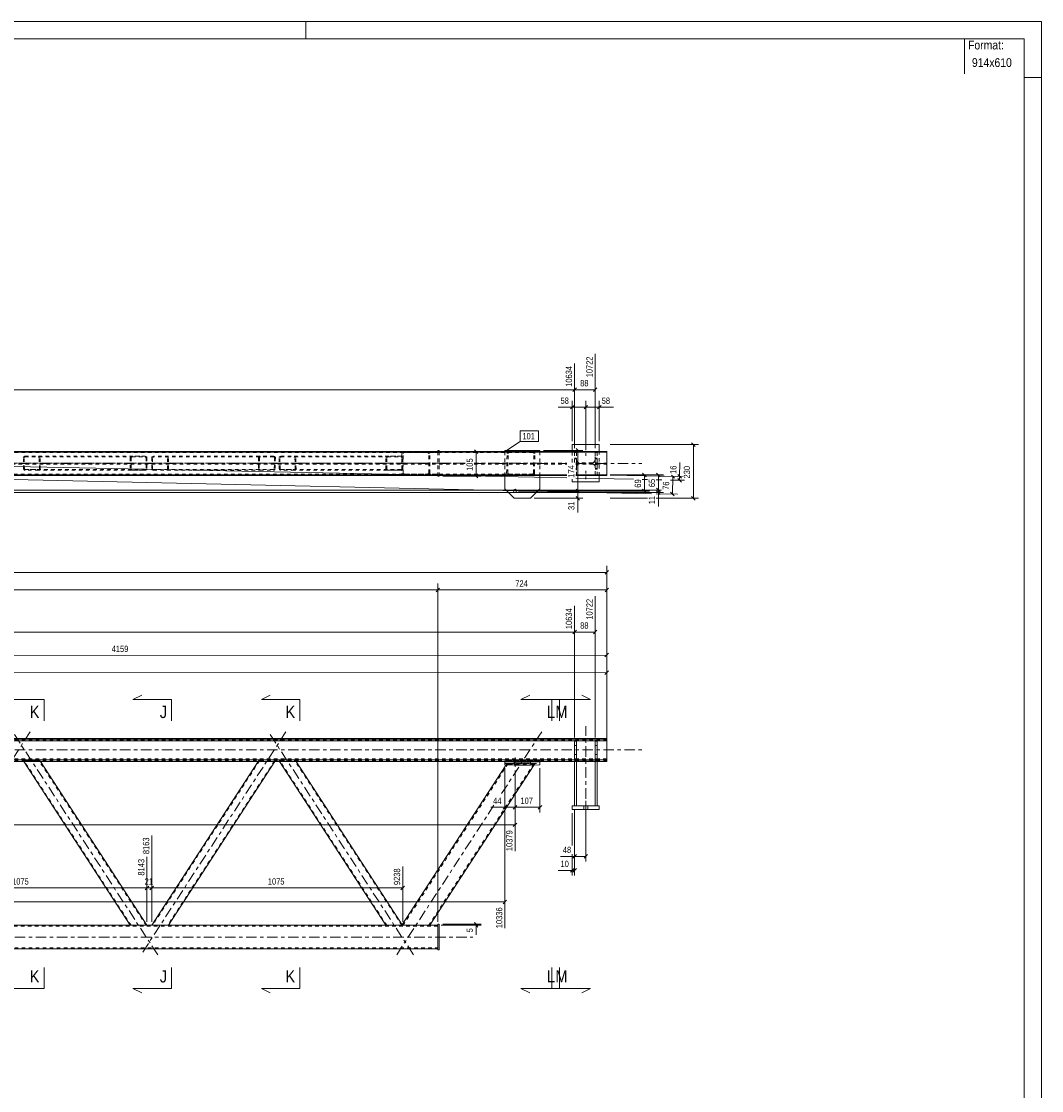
# Model space of a CAD drawing. Header units: millimetres. Extents: x 0 to 914, y 0 to 610.
# Tile 12 of 12: x 623 to 914, y 305 to 610. Entities that reach past the tile are written whole.
import ezdxf

# ---------------------------------------------------------------- set-up
doc = ezdxf.new("R2010")
doc.units = ezdxf.units.MM
for name, pattern in [('XKITLINE00', [0]), ('XKITLINE01', [4, 1, -1, 1, -1]), ('XKITLINE03', [6, 3, -1, 1, -1])]:
    doc.linetypes.add(name, pattern=pattern)
for name, color, linetype, lineweight in [('Arkusz rysunku', 3, 'Continuous', 0), ('Element', 2, 'Continuous', 0), ('Inny typ obiektu', 7, 'Continuous', 0), ('Przekrój', 7, 'Continuous', 0), ('Wymiar', 4, 'Continuous', 0), ('Znak elementu', 2, 'Continuous', 0), ('Śruba', 3, 'Continuous', 0)]:
    doc.layers.add(name, color=color, linetype=linetype, lineweight=lineweight)
doc.styles.add('ARIAL', font='ARIAL.TTF')

msp = doc.modelspace()

# ---------------------------------------------------------------- linework, layer by layer
at = {"layer": 'Arkusz rysunku', "linetype": 'XKITLINE00', "lineweight": 0}
for p, q in [((914, 610), (0, 610)), ((704, 605), (704, 610)), ((914, 0), (914, 610)), ((909, 605), (5, 605)), ((909, 5), (909, 605)), ((914, 594), (909, 594))]:
    msp.add_line(p, q, dxfattribs=at)
at = {"layer": 'Element', "linetype": 'XKITLINE00', "lineweight": 0}
for p, q in [((780.04, 489.28), (780.04, 487.28)), ((780.04, 489.28), (787.77, 489.28)), ((787.77, 489.28), (787.77, 487.28)), ((344.95, 487.28), (789.91, 487.28)), ((344.95, 487.26), (789.91, 487.26)), ((344.95, 487.1), (789.91, 487.1)), ((344.95, 487.08), (789.91, 487.08)), ((732.06, 487.28), (732.07, 487.28)), ((760.81, 487.28), (732.07, 487.28)), ((741.68, 487.28), (741.68, 487.61)), ((741.68, 487.61), (742.08, 487.61)), ((742.08, 487.61), (742.08, 487.28)), ((760.81, 487.61), (760.81, 487.64)), ((760.81, 487.64), (770.81, 487.64)), ((760.81, 487.61), (770.81, 487.61)), ((760.81, 487.61), (760.81, 487.28)), ((770.81, 487.61), (770.81, 487.64)), ((770.81, 487.61), (770.81, 487.28)), ((780.71, 487.23), (780.71, 487.1)), ((780.71, 487.23), (781.24, 487.23)), ((781.24, 487.23), (781.24, 487.1)), ((786.57, 487.23), (786.57, 487.1)), ((786.57, 487.23), (787.11, 487.23)), ((787.11, 487.23), (787.11, 487.1)), ((789.91, 487.28), (789.91, 480.42)), ((424.03, 480.42), (778.51, 480.42)), ((741.68, 480.28), (741.68, 480.42)), ((741.68, 480.28), (742.08, 480.28)), ((742.08, 480.28), (742.08, 480.42)), ((760.81, 476.62), (760.81, 480.42)), ((770.81, 476.62), (770.81, 480.42)), ((780.04, 478.61), (780.04, 479.46)), ((781.03, 480.42), (789.91, 480.42)), ((787.77, 478.61), (787.77, 480.42)), ((763.48, 473.95), (760.81, 476.62)), ((768.14, 473.95), (770.81, 476.62)), ((787.77, 478.61), (780.04, 478.61)), ((763.48, 473.95), (768.14, 473.95)), ((344.95, 405.48), (789.91, 405.48)), ((344.95, 405.27), (789.91, 405.27)), ((789.91, 404.73), (344.95, 404.73)), ((780.71, 404.73), (780.71, 404.7)), ((780.71, 404.7), (781.24, 404.7)), ((780.71, 404.7), (780.71, 399.44)), ((781.24, 404.73), (781.24, 404.7)), ((781.24, 404.7), (781.24, 399.44)), ((786.57, 404.73), (786.57, 404.7)), ((786.57, 404.7), (787.11, 404.7)), ((786.57, 404.7), (786.57, 399.44)), ((787.11, 404.73), (787.11, 404.7)), ((787.11, 404.7), (787.11, 399.44)), ((789.91, 405.48), (789.91, 398.87)), ((344.95, 399.4), (789.91, 399.4)), ((780.71, 398.87), (344.95, 398.87)), ((653.89, 352.15), (623.49, 398.87)), ((658.67, 352.15), (628.26, 398.87)), ((690.44, 398.87), (660.03, 352.15)), ((695.21, 398.87), (664.81, 352.15)), ((726.88, 352.15), (696.47, 398.87)), ((731.54, 352.32), (701.25, 398.87)), ((761.22, 397.93), (731.43, 352.15)), ((769.15, 397.89), (739.38, 352.15)), ((760.81, 398.87), (760.81, 397.95)), ((760.81, 398.75), (763.48, 398.66)), ((763.48, 397.86), (760.81, 397.95)), ((763.48, 397.86), (763.48, 398.66)), ((763.48, 398.66), (768.14, 398.66)), ((768.14, 397.86), (763.48, 397.86)), ((768.14, 398.66), (770.81, 398.75)), ((768.14, 397.86), (768.14, 398.66)), ((770.81, 397.95), (768.14, 397.86)), ((770.81, 398.87), (770.81, 397.95)), ((780.71, 399.44), (781.24, 399.44)), ((780.71, 398.87), (780.71, 386.24)), ((781.24, 398.87), (780.71, 398.87)), ((786.57, 398.87), (781.24, 398.87)), ((781.24, 386.24), (781.24, 398.87)), ((786.57, 399.44), (787.11, 399.44)), ((787.11, 398.87), (786.57, 398.87)), ((786.57, 398.87), (786.57, 386.24)), ((789.91, 398.87), (787.11, 398.87)), ((787.11, 386.24), (787.11, 398.87)), ((780.04, 386.24), (780.04, 385.18)), ((787.77, 386.24), (780.04, 386.24)), ((780.04, 385.18), (787.77, 385.18)), ((787.77, 385.18), (787.77, 386.24)), ((731.43, 352.15), (344.95, 352.15)), ((739.2, 352.15), (731.43, 352.15)), ((739.34, 352.15), (739.2, 352.15)), ((739.38, 352.15), (739.34, 352.15)), ((741.68, 352.15), (739.38, 352.15)), ((739.38, 352.15), (739.38, 352.15)), ((741.68, 352.48), (742.08, 352.48)), ((741.68, 352.48), (741.68, 345.15)), ((742.08, 345.15), (742.08, 352.48)), ((344.95, 345.48), (741.68, 345.48)), ((741.68, 345.15), (742.08, 345.15))]:
    msp.add_line(p, q, dxfattribs=at)
at = {"layer": 'Element', "linetype": 'XKITLINE01', "lineweight": 0}
for p, q in [((741.68, 487.28), (344.95, 487.28)), ((344.95, 487.01), (741.68, 487.01)), ((623.42, 485.7), (623.39, 485.55)), ((623.45, 482.35), (623.39, 485.55)), ((623.52, 485.83), (623.42, 485.7)), ((623.68, 485.92), (623.52, 485.83)), ((623.63, 485.55), (623.64, 485.62)), ((623.69, 482.35), (623.63, 485.55)), ((623.64, 485.62), (623.7, 485.69)), ((623.86, 485.95), (623.68, 485.92)), ((623.7, 485.69), (623.77, 485.73)), ((623.77, 485.73), (623.86, 485.75)), ((623.86, 485.95), (627.68, 485.95)), ((623.86, 485.75), (654.37, 485.75)), ((623.86, 485.75), (627.68, 485.75)), ((627.68, 485.95), (658.19, 485.95)), ((627.86, 485.92), (627.68, 485.95)), ((627.68, 485.75), (627.77, 485.73)), ((627.77, 485.73), (627.85, 485.69)), ((627.85, 485.69), (627.9, 485.62)), ((628.02, 485.83), (627.86, 485.92)), ((627.9, 485.62), (627.92, 485.55)), ((627.99, 482.35), (627.92, 485.55)), ((628.12, 485.7), (628.02, 485.83)), ((628.16, 485.55), (628.12, 485.7)), ((628.23, 482.35), (628.16, 485.55)), ((653.89, 485.55), (653.93, 485.7)), ((653.89, 485.55), (653.89, 482.35)), ((653.93, 485.7), (654.03, 485.83)), ((654.03, 485.83), (654.19, 485.92)), ((654.15, 485.62), (654.13, 485.55)), ((654.13, 485.55), (654.13, 482.35)), ((654.2, 485.69), (654.15, 485.62)), ((654.19, 485.92), (654.37, 485.95)), ((654.28, 485.73), (654.2, 485.69)), ((654.37, 485.75), (654.28, 485.73)), ((658.19, 485.95), (654.37, 485.95)), ((654.37, 485.75), (658.19, 485.75)), ((658.19, 485.95), (658.37, 485.92)), ((658.28, 485.73), (658.19, 485.75)), ((658.36, 485.69), (658.28, 485.73)), ((658.41, 485.62), (658.36, 485.69)), ((658.37, 485.92), (658.53, 485.83)), ((658.43, 485.55), (658.41, 485.62)), ((658.43, 485.55), (658.43, 482.35)), ((658.53, 485.83), (658.63, 485.7)), ((658.63, 485.7), (658.67, 485.55)), ((658.67, 485.55), (658.67, 482.35)), ((660.03, 485.55), (660.07, 485.7)), ((660.03, 485.55), (660.03, 482.35)), ((660.07, 485.7), (660.17, 485.83)), ((660.17, 485.83), (660.33, 485.92)), ((660.29, 485.62), (660.27, 485.55)), ((660.27, 482.35), (660.27, 485.55)), ((660.34, 485.69), (660.29, 485.62)), ((660.33, 485.92), (660.51, 485.95)), ((660.42, 485.73), (660.34, 485.69)), ((660.51, 485.75), (660.42, 485.73)), ((694.84, 485.95), (660.51, 485.95)), ((694.84, 485.75), (660.51, 485.75)), ((664.33, 485.95), (664.51, 485.92)), ((664.42, 485.73), (664.33, 485.75)), ((664.5, 485.69), (664.42, 485.73)), ((664.55, 485.62), (664.5, 485.69)), ((664.51, 485.92), (664.67, 485.83)), ((664.57, 485.55), (664.55, 485.62)), ((664.57, 482.35), (664.57, 485.55)), ((664.67, 485.83), (664.77, 485.7)), ((664.77, 485.7), (664.81, 485.55)), ((664.81, 482.35), (664.81, 485.55)), ((690.54, 485.55), (690.47, 482.35)), ((690.58, 485.7), (690.54, 485.55)), ((690.69, 485.83), (690.58, 485.7)), ((690.84, 485.92), (690.69, 485.83)), ((690.78, 485.55), (690.71, 482.35)), ((690.78, 485.55), (690.8, 485.62)), ((690.8, 485.62), (690.85, 485.69)), ((691.03, 485.95), (690.84, 485.92)), ((690.85, 485.69), (690.93, 485.73)), ((690.93, 485.73), (691.02, 485.75)), ((695.03, 485.92), (694.84, 485.95)), ((694.84, 485.75), (694.93, 485.73)), ((694.93, 485.73), (695.01, 485.69)), ((695.01, 485.69), (695.06, 485.62)), ((695.07, 485.55), (695.01, 482.35)), ((695.18, 485.83), (695.03, 485.92)), ((695.06, 485.62), (695.07, 485.55)), ((695.28, 485.7), (695.18, 485.83)), ((695.31, 485.55), (695.25, 482.35)), ((695.31, 485.55), (695.28, 485.7)), ((696.41, 485.7), (696.37, 485.55)), ((696.44, 482.35), (696.37, 485.55)), ((696.51, 485.83), (696.41, 485.7)), ((696.66, 485.92), (696.51, 485.83)), ((696.61, 485.55), (696.63, 485.62)), ((696.68, 482.35), (696.61, 485.55)), ((696.63, 485.62), (696.68, 485.69)), ((696.84, 485.95), (696.66, 485.92)), ((696.68, 485.69), (696.76, 485.73)), ((696.76, 485.73), (696.85, 485.75)), ((696.84, 485.95), (700.66, 485.95)), ((696.85, 485.75), (727.36, 485.75)), ((696.85, 485.75), (700.66, 485.75)), ((700.66, 485.95), (731.18, 485.95)), ((700.84, 485.92), (700.66, 485.95)), ((700.66, 485.75), (700.76, 485.73)), ((700.76, 485.73), (700.83, 485.69)), ((700.83, 485.69), (700.89, 485.62)), ((701, 485.83), (700.84, 485.92)), ((700.89, 485.62), (700.91, 485.55)), ((700.97, 482.35), (700.91, 485.55)), ((701.11, 485.7), (701, 485.83)), ((701.15, 485.55), (701.11, 485.7)), ((701.21, 482.35), (701.15, 485.55)), ((726.88, 485.55), (726.92, 485.7)), ((726.88, 482.35), (726.88, 485.55)), ((726.92, 485.7), (727.02, 485.83)), ((727.02, 485.83), (727.18, 485.92)), ((727.14, 485.62), (727.12, 485.55)), ((727.12, 482.35), (727.12, 485.55)), ((727.19, 485.69), (727.14, 485.62)), ((727.18, 485.92), (727.36, 485.95)), ((727.27, 485.73), (727.19, 485.69)), ((727.36, 485.75), (727.27, 485.73)), ((731.18, 485.95), (727.36, 485.95)), ((727.36, 485.75), (731.18, 485.75)), ((731.18, 485.95), (731.36, 485.92)), ((731.27, 485.73), (731.18, 485.75)), ((731.34, 485.69), (731.27, 485.73)), ((731.4, 485.62), (731.34, 485.69)), ((731.36, 485.92), (731.51, 485.83)), ((731.41, 485.55), (731.4, 485.62)), ((731.41, 482.35), (731.41, 485.55)), ((731.43, 486.75), (731.48, 486.95)), ((731.43, 486.75), (731.43, 481.15)), ((731.51, 485.83), (731.62, 485.7)), ((731.62, 485.7), (731.65, 485.55)), ((731.65, 482.35), (731.65, 485.55)), ((731.77, 486.85), (731.75, 486.75)), ((731.75, 481.15), (731.75, 486.75)), ((731.84, 486.94), (731.77, 486.85)), ((731.82, 487.24), (731.96, 487.26)), ((731.95, 486.99), (731.84, 486.94)), ((732.07, 487.01), (731.95, 486.99)), ((731.96, 487.26), (732.06, 487.28)), ((768.76, 487.01), (732.07, 487.01)), ((738.75, 487.28), (738.99, 487.24)), ((738.87, 486.99), (738.75, 487.01)), ((738.97, 486.94), (738.87, 486.99)), ((739.04, 486.85), (738.97, 486.94)), ((739.07, 486.75), (739.04, 486.85)), ((739.07, 481.15), (739.07, 486.75)), ((739.34, 486.95), (739.38, 486.75)), ((739.38, 481.15), (739.38, 486.75)), ((741.68, 487.61), (742.08, 487.61)), ((741.68, 487.28), (741.68, 480.42)), ((741.68, 487.28), (741.68, 480.61)), ((742.08, 487.28), (742.08, 480.42)), ((768.77, 487.28), (760.81, 487.28)), ((760.81, 487.28), (760.81, 480.42)), ((761.32, 481.15), (761.44, 486.75)), ((761.49, 486.95), (761.44, 486.75)), ((761.63, 487.13), (761.49, 486.95)), ((761.84, 487.24), (761.63, 487.13)), ((761.64, 481.15), (761.76, 486.75)), ((761.76, 486.75), (761.78, 486.85)), ((761.78, 486.85), (761.85, 486.94)), ((762.09, 487.28), (761.84, 487.24)), ((761.85, 486.94), (761.96, 486.99)), ((761.96, 486.99), (762.08, 487.01)), ((768.76, 487.01), (768.88, 486.99)), ((769.01, 487.24), (768.77, 487.28)), ((768.88, 486.99), (768.99, 486.94)), ((768.96, 481.15), (769.08, 486.75)), ((768.99, 486.94), (769.05, 486.85)), ((769.21, 487.13), (769.01, 487.24)), ((769.05, 486.85), (769.08, 486.75)), ((769.35, 486.95), (769.21, 487.13)), ((769.28, 481.15), (769.39, 486.75)), ((769.39, 486.75), (769.35, 486.95)), ((770.81, 487.28), (770.81, 480.42)), ((780.04, 484.19), (780.04, 487.28)), ((780.71, 484.19), (780.71, 487.28)), ((780.71, 487.28), (781.24, 487.28)), ((780.71, 487.1), (780.71, 484.19)), ((780.71, 487.06), (781.24, 487.06)), ((780.71, 485.43), (781.24, 485.43)), ((780.71, 485.26), (781.24, 485.26)), ((781.24, 487.28), (781.24, 484.91)), ((781.24, 487.1), (781.24, 483.97)), ((786.57, 484.91), (786.57, 487.28)), ((786.57, 487.28), (787.11, 487.28)), ((786.57, 487.1), (786.57, 483.97)), ((786.57, 487.06), (787.11, 487.06)), ((786.57, 485.43), (787.11, 485.43)), ((786.57, 485.26), (787.11, 485.26)), ((787.11, 487.28), (787.11, 480.61)), ((787.11, 487.1), (787.11, 483.97)), ((787.77, 480.42), (787.77, 487.28)), ((424.03, 483.96), (749.51, 483.96)), ((424.03, 483.74), (749.51, 483.74)), ((623.45, 482.35), (623.49, 482.19)), ((623.49, 482.19), (623.6, 482.06)), ((623.6, 482.06), (623.76, 481.98)), ((623.71, 482.27), (623.69, 482.35)), ((623.77, 482.21), (623.71, 482.27)), ((623.76, 481.98), (623.94, 481.95)), ((623.84, 482.16), (623.77, 482.21)), ((623.94, 482.15), (623.84, 482.16)), ((654.37, 482.15), (623.94, 482.15)), ((623.94, 482.15), (627.75, 482.15)), ((627.76, 481.95), (623.94, 481.95)), ((627.84, 482.16), (627.75, 482.15)), ((627.76, 481.95), (627.94, 481.98)), ((658.19, 481.95), (627.76, 481.95)), ((627.92, 482.21), (627.84, 482.16)), ((627.97, 482.27), (627.92, 482.21)), ((627.94, 481.98), (628.09, 482.06)), ((627.99, 482.35), (627.97, 482.27)), ((628.09, 482.06), (628.19, 482.19)), ((628.19, 482.19), (628.23, 482.35)), ((653.93, 482.19), (653.89, 482.35)), ((654.03, 482.07), (653.93, 482.19)), ((654.19, 481.98), (654.03, 482.07)), ((654.13, 482.35), (654.15, 482.27)), ((654.15, 482.27), (654.2, 482.21)), ((654.37, 481.95), (654.19, 481.98)), ((654.2, 482.21), (654.28, 482.16)), ((654.28, 482.16), (654.37, 482.15)), ((658.19, 482.15), (654.37, 482.15)), ((654.37, 481.95), (658.19, 481.95)), ((658.19, 482.15), (658.28, 482.16)), ((658.37, 481.98), (658.19, 481.95)), ((658.28, 482.16), (658.36, 482.21)), ((658.36, 482.21), (658.41, 482.27)), ((658.53, 482.07), (658.37, 481.98)), ((658.41, 482.27), (658.43, 482.35)), ((658.63, 482.19), (658.53, 482.07)), ((658.67, 482.35), (658.63, 482.19)), ((660.07, 482.19), (660.03, 482.35)), ((660.17, 482.07), (660.07, 482.19)), ((660.33, 481.98), (660.17, 482.07)), ((660.27, 482.35), (660.29, 482.27)), ((660.29, 482.27), (660.34, 482.21)), ((660.51, 481.95), (660.33, 481.98)), ((660.34, 482.21), (660.42, 482.16)), ((660.42, 482.16), (660.51, 482.15)), ((694.77, 482.15), (660.51, 482.15)), ((660.51, 481.95), (690.94, 481.95)), ((664.33, 482.15), (664.42, 482.16)), ((664.51, 481.98), (664.33, 481.95)), ((664.42, 482.16), (664.5, 482.21)), ((664.5, 482.21), (664.55, 482.27)), ((664.67, 482.07), (664.51, 481.98)), ((664.55, 482.27), (664.57, 482.35)), ((664.77, 482.19), (664.67, 482.07)), ((664.81, 482.35), (664.77, 482.19)), ((690.47, 482.35), (690.51, 482.19)), ((690.51, 482.19), (690.61, 482.07)), ((690.61, 482.07), (690.76, 481.98)), ((690.73, 482.27), (690.71, 482.35)), ((690.78, 482.21), (690.73, 482.27)), ((690.76, 481.98), (690.94, 481.95)), ((690.86, 482.16), (690.78, 482.21)), ((690.95, 482.15), (690.86, 482.16)), ((690.94, 481.95), (694.76, 481.95)), ((694.76, 481.95), (694.94, 481.98)), ((694.86, 482.16), (694.77, 482.15)), ((694.94, 482.21), (694.86, 482.16)), ((694.99, 482.27), (694.94, 482.21)), ((694.94, 481.98), (695.1, 482.07)), ((695.01, 482.35), (694.99, 482.27)), ((695.1, 482.07), (695.21, 482.19)), ((695.21, 482.19), (695.25, 482.35)), ((696.44, 482.35), (696.48, 482.19)), ((696.48, 482.19), (696.58, 482.06)), ((696.58, 482.06), (696.74, 481.98)), ((696.7, 482.27), (696.68, 482.35)), ((696.75, 482.21), (696.7, 482.27)), ((696.74, 481.98), (696.92, 481.95)), ((696.83, 482.16), (696.75, 482.21)), ((696.92, 482.15), (696.83, 482.16)), ((727.36, 482.15), (696.92, 482.15)), ((696.92, 482.15), (700.74, 482.15)), ((700.74, 481.95), (696.92, 481.95)), ((700.83, 482.16), (700.74, 482.15)), ((700.74, 481.95), (700.92, 481.98)), ((731.18, 481.95), (700.74, 481.95)), ((700.91, 482.21), (700.83, 482.16)), ((700.96, 482.27), (700.91, 482.21)), ((700.92, 481.98), (701.08, 482.06)), ((700.97, 482.35), (700.96, 482.27)), ((701.08, 482.06), (701.18, 482.19)), ((701.18, 482.19), (701.21, 482.35)), ((726.92, 482.19), (726.88, 482.35)), ((727.02, 482.07), (726.92, 482.19)), ((727.18, 481.98), (727.02, 482.07)), ((727.12, 482.35), (727.14, 482.27)), ((727.14, 482.27), (727.19, 482.21)), ((727.36, 481.95), (727.18, 481.98)), ((727.19, 482.21), (727.27, 482.16)), ((727.27, 482.16), (727.36, 482.15)), ((731.18, 482.15), (727.36, 482.15)), ((727.36, 481.95), (731.18, 481.95)), ((731.18, 482.15), (731.27, 482.16)), ((731.36, 481.98), (731.18, 481.95)), ((731.27, 482.16), (731.34, 482.21)), ((731.34, 482.21), (731.4, 482.27)), ((731.51, 482.07), (731.36, 481.98)), ((731.4, 482.27), (731.41, 482.35)), ((731.62, 482.19), (731.51, 482.07)), ((731.65, 482.35), (731.62, 482.19)), ((752.03, 483.96), (778.51, 483.96)), ((752.03, 483.74), (778.51, 483.74)), ((781.03, 484.05), (781.24, 484.05)), ((781.03, 483.97), (781.24, 483.97)), ((781.03, 483.96), (789.91, 483.96)), ((781.03, 483.74), (789.91, 483.74)), ((781.24, 483.72), (781.03, 483.72)), ((781.03, 483.64), (781.24, 483.64)), ((781.03, 482.43), (781.24, 482.43)), ((781.03, 482.27), (781.24, 482.27)), ((781.3, 484.6), (781.24, 484.91)), ((781.24, 484.91), (781.3, 484.6)), ((781.24, 480.47), (781.24, 483.72)), ((781.24, 482.98), (781.3, 483.28)), ((781.3, 483.28), (781.24, 482.98)), ((781.24, 482.98), (781.24, 480.61)), ((781.48, 484.34), (781.3, 484.6)), ((781.3, 483.28), (781.48, 483.54)), ((781.74, 484.17), (781.48, 484.34)), ((781.48, 483.54), (781.74, 483.72)), ((782.04, 484.11), (781.74, 484.17)), ((781.74, 484.17), (782.04, 484.11)), ((781.74, 483.72), (782.04, 483.78)), ((782.04, 483.78), (781.74, 483.72)), ((785.77, 484.11), (782.04, 484.11)), ((785.77, 483.78), (782.04, 483.78)), ((786.08, 484.17), (785.77, 484.11)), ((785.77, 484.11), (786.08, 484.17)), ((785.77, 483.78), (786.08, 483.72)), ((786.08, 483.72), (785.77, 483.78)), ((786.34, 484.34), (786.08, 484.17)), ((786.08, 483.72), (786.34, 483.54)), ((786.51, 484.6), (786.34, 484.34)), ((786.34, 483.54), (786.51, 483.28)), ((786.57, 484.91), (786.51, 484.6)), ((786.51, 484.6), (786.57, 484.91)), ((786.51, 483.28), (786.57, 482.98)), ((786.57, 482.98), (786.51, 483.28)), ((786.57, 484.05), (787.11, 484.05)), ((786.57, 483.97), (787.11, 483.97)), ((786.57, 483.72), (786.57, 480.47)), ((787.11, 483.72), (786.57, 483.72)), ((786.57, 483.64), (787.11, 483.64)), ((786.57, 480.61), (786.57, 482.98)), ((786.57, 482.43), (787.11, 482.43)), ((786.57, 482.27), (787.11, 482.27)), ((787.11, 480.47), (787.11, 483.72)), ((741.68, 480.88), (424.03, 480.88)), ((778.51, 480.62), (424.03, 480.62)), ((741.68, 480.61), (424.03, 480.61)), ((778.51, 480.6), (424.03, 480.6)), ((424.03, 480.43), (778.51, 480.43)), ((731.48, 480.94), (731.43, 481.15)), ((731.75, 481.15), (731.77, 481.05)), ((731.77, 481.05), (731.84, 480.96)), ((732.07, 480.61), (731.82, 480.66)), ((731.84, 480.96), (731.95, 480.9)), ((731.95, 480.9), (732.07, 480.88)), ((732.07, 480.88), (768.64, 480.88)), ((732.07, 480.61), (761.95, 480.61)), ((738.75, 480.88), (738.87, 480.9)), ((738.99, 480.66), (738.75, 480.61)), ((738.87, 480.9), (738.97, 480.96)), ((738.97, 480.96), (739.04, 481.05)), ((739.04, 481.05), (739.07, 481.15)), ((739.38, 481.15), (739.34, 480.94)), ((742.08, 480.28), (741.68, 480.28)), ((761.32, 481.15), (761.37, 480.94)), ((761.37, 480.94), (761.5, 480.77)), ((761.5, 480.77), (761.71, 480.66)), ((761.67, 481.05), (761.64, 481.15)), ((761.73, 480.96), (761.67, 481.05)), ((761.71, 480.66), (761.95, 480.61)), ((761.83, 480.9), (761.73, 480.96)), ((761.96, 480.88), (761.83, 480.9)), ((761.95, 480.61), (768.63, 480.61)), ((768.64, 480.88), (761.96, 480.88)), ((768.63, 480.61), (768.88, 480.66)), ((768.76, 480.9), (768.64, 480.88)), ((768.86, 480.96), (768.76, 480.9)), ((768.93, 481.05), (768.86, 480.96)), ((768.88, 480.66), (769.08, 480.77)), ((768.96, 481.15), (768.93, 481.05)), ((769.08, 480.77), (769.23, 480.94)), ((769.23, 480.94), (769.28, 481.15)), ((781.03, 480.63), (781.24, 480.63)), ((789.91, 480.62), (781.03, 480.62)), ((781.24, 480.61), (781.03, 480.61)), ((789.91, 480.6), (781.03, 480.6)), ((781.03, 480.47), (781.24, 480.47)), ((781.03, 480.43), (789.91, 480.43)), ((786.57, 480.63), (787.11, 480.63)), ((787.11, 480.61), (786.57, 480.61)), ((786.57, 480.47), (787.11, 480.47)), ((763.48, 473.98), (760.81, 476.64)), ((770.81, 476.64), (768.14, 473.98)), ((770.81, 476.64), (770.81, 476.62)), ((768.14, 473.98), (763.48, 473.98)), ((763.48, 473.98), (763.48, 473.95)), ((768.14, 473.98), (768.14, 473.95)), ((344.95, 404.94), (789.91, 404.94)), ((344.95, 404.81), (789.91, 404.81)), ((780.71, 404.91), (781.24, 404.91)), ((780.71, 404.85), (780.71, 404.91)), ((780.71, 404.91), (780.71, 399.59)), ((781.24, 404.85), (780.71, 404.85)), ((780.71, 404.76), (781.24, 404.76)), ((780.71, 404.73), (780.71, 404.76)), ((780.71, 404.76), (780.71, 404.73)), ((780.71, 403.48), (781.24, 403.48)), ((780.71, 403.47), (781.24, 403.47)), ((781.24, 404.85), (781.24, 404.91)), ((781.24, 404.91), (781.24, 399.59)), ((781.24, 404.73), (781.24, 404.76)), ((781.24, 404.76), (781.24, 404.73)), ((786.57, 404.91), (787.11, 404.91)), ((786.57, 404.85), (786.57, 404.91)), ((786.57, 404.91), (786.57, 399.59)), ((787.11, 404.85), (786.57, 404.85)), ((786.57, 404.76), (787.11, 404.76)), ((786.57, 404.73), (786.57, 404.76)), ((786.57, 404.76), (786.57, 404.73)), ((786.57, 403.48), (787.11, 403.48)), ((786.57, 403.47), (787.11, 403.47)), ((787.11, 404.85), (787.11, 404.91)), ((787.11, 404.91), (787.11, 399.59)), ((787.11, 404.73), (787.11, 404.76)), ((787.11, 404.76), (787.11, 404.73)), ((789.91, 404.94), (789.91, 405.27)), ((789.91, 404.03), (789.91, 400.31)), ((789.91, 399.61), (344.95, 399.61)), ((780.71, 400.88), (781.24, 400.88)), ((780.71, 400.87), (781.24, 400.87)), ((781.24, 399.65), (780.71, 399.65)), ((780.71, 399.59), (781.24, 399.59)), ((786.57, 400.88), (787.11, 400.88)), ((786.57, 400.87), (787.11, 400.87)), ((787.11, 399.65), (786.57, 399.65)), ((786.57, 399.59), (787.11, 399.59)), ((789.91, 399.54), (344.95, 399.54)), ((344.95, 399.08), (789.91, 399.08)), ((623.45, 398.92), (623.39, 399.03)), ((623.42, 399.03), (623.39, 399.03)), ((623.52, 399.03), (623.42, 399.03)), ((623.49, 398.87), (623.45, 398.92)), ((623.45, 398.92), (623.49, 398.92)), ((623.49, 398.92), (623.6, 398.92)), ((623.68, 399.04), (623.52, 399.03)), ((623.6, 398.92), (623.76, 398.91)), ((654.13, 352.15), (623.63, 399.03)), ((623.63, 399.03), (623.69, 398.92)), ((623.63, 399.03), (623.64, 399.03)), ((623.64, 399.03), (623.7, 399.03)), ((623.86, 399.04), (623.68, 399.04)), ((623.71, 398.92), (623.69, 398.92)), ((623.7, 399.03), (623.77, 399.03)), ((623.77, 398.92), (623.71, 398.92)), ((623.76, 398.91), (623.94, 398.91)), ((623.77, 399.03), (623.86, 399.03)), ((623.84, 398.92), (623.77, 398.92)), ((623.94, 398.92), (623.84, 398.92)), ((623.86, 399.04), (627.68, 399.04)), ((623.86, 399.03), (627.68, 399.03)), ((623.94, 398.92), (627.75, 398.92)), ((623.94, 398.91), (627.76, 398.91)), ((627.86, 399.04), (627.68, 399.04)), ((627.68, 399.03), (627.77, 399.03)), ((627.84, 398.92), (627.75, 398.92)), ((627.76, 398.91), (627.94, 398.91)), ((627.77, 399.03), (627.85, 399.03)), ((627.92, 398.92), (627.84, 398.92)), ((627.85, 399.03), (627.9, 399.03)), ((628.02, 399.03), (627.86, 399.04)), ((627.9, 399.03), (627.92, 399.03)), ((658.43, 352.15), (627.92, 399.03)), ((627.92, 399.03), (627.99, 398.92)), ((627.97, 398.92), (627.92, 398.92)), ((627.94, 398.91), (628.09, 398.92)), ((627.99, 398.92), (627.97, 398.92)), ((628.12, 399.03), (628.02, 399.03)), ((628.09, 398.92), (628.19, 398.92)), ((628.16, 399.03), (628.12, 399.03)), ((628.23, 398.92), (628.16, 399.03)), ((628.19, 398.92), (628.23, 398.92)), ((628.26, 398.87), (628.23, 398.92)), ((690.78, 399.03), (660.27, 352.15)), ((695.07, 399.03), (664.57, 352.15)), ((690.47, 398.92), (690.44, 398.87)), ((690.47, 398.92), (690.54, 399.03)), ((690.47, 398.92), (690.51, 398.92)), ((690.51, 398.92), (690.61, 398.92)), ((690.58, 399.03), (690.54, 399.03)), ((690.69, 399.03), (690.58, 399.03)), ((690.61, 398.92), (690.76, 398.91)), ((690.84, 399.04), (690.69, 399.03)), ((690.73, 398.92), (690.71, 398.92)), ((690.78, 398.92), (690.73, 398.92)), ((690.76, 398.91), (690.94, 398.91)), ((690.78, 399.03), (690.8, 399.03)), ((690.86, 398.92), (690.78, 398.92)), ((690.8, 399.03), (690.85, 399.03)), ((691.03, 399.04), (690.84, 399.04)), ((690.85, 399.03), (690.93, 399.03)), ((690.95, 398.92), (690.86, 398.92)), ((690.93, 399.03), (691.02, 399.03)), ((690.94, 398.91), (694.76, 398.91)), ((690.95, 398.92), (694.77, 398.92)), ((691.02, 399.03), (694.84, 399.03)), ((691.03, 399.04), (694.84, 399.04)), ((694.76, 398.91), (694.94, 398.91)), ((694.86, 398.92), (694.77, 398.92)), ((695.03, 399.04), (694.84, 399.04)), ((694.84, 399.03), (694.93, 399.03)), ((694.94, 398.92), (694.86, 398.92)), ((694.93, 399.03), (695.01, 399.03)), ((694.99, 398.92), (694.94, 398.92)), ((694.94, 398.91), (695.1, 398.92)), ((695.01, 398.92), (694.99, 398.92)), ((695.01, 399.03), (695.06, 399.03)), ((695.18, 399.03), (695.03, 399.04)), ((695.06, 399.03), (695.07, 399.03)), ((695.1, 398.92), (695.21, 398.92)), ((695.28, 399.03), (695.18, 399.03)), ((695.25, 398.92), (695.21, 398.87)), ((695.21, 398.92), (695.25, 398.92)), ((695.25, 398.92), (695.31, 399.03)), ((695.31, 399.03), (695.28, 399.03)), ((696.44, 398.92), (696.37, 399.03)), ((696.41, 399.03), (696.37, 399.03)), ((696.51, 399.03), (696.41, 399.03)), ((696.47, 398.87), (696.44, 398.92)), ((696.44, 398.92), (696.48, 398.92)), ((696.48, 398.92), (696.58, 398.92)), ((696.66, 399.04), (696.51, 399.03)), ((696.58, 398.92), (696.74, 398.91)), ((727.12, 352.15), (696.61, 399.03)), ((696.61, 399.03), (696.68, 398.92)), ((696.61, 399.03), (696.63, 399.03)), ((696.63, 399.03), (696.68, 399.03)), ((696.84, 399.04), (696.66, 399.04)), ((696.68, 399.03), (696.76, 399.03)), ((696.7, 398.92), (696.68, 398.92)), ((696.75, 398.92), (696.7, 398.92)), ((696.74, 398.91), (696.92, 398.91)), ((696.83, 398.92), (696.75, 398.92)), ((696.76, 399.03), (696.85, 399.03)), ((696.92, 398.92), (696.83, 398.92)), ((696.84, 399.04), (700.66, 399.04)), ((696.85, 399.03), (700.66, 399.03)), ((696.92, 398.92), (700.74, 398.92)), ((696.92, 398.91), (700.74, 398.91)), ((700.84, 399.04), (700.66, 399.04)), ((700.66, 399.03), (700.76, 399.03)), ((700.83, 398.92), (700.74, 398.92)), ((700.74, 398.91), (700.92, 398.91)), ((700.76, 399.03), (700.83, 399.03)), ((700.83, 399.03), (700.89, 399.03)), ((700.91, 398.92), (700.83, 398.92)), ((701, 399.03), (700.84, 399.04)), ((700.89, 399.03), (700.91, 399.03)), ((731.41, 352.15), (700.91, 399.03)), ((700.91, 399.03), (700.97, 398.92)), ((700.96, 398.92), (700.91, 398.92)), ((700.92, 398.91), (701.08, 398.92)), ((700.97, 398.92), (700.96, 398.92)), ((701.11, 399.03), (701, 399.03)), ((701.08, 398.92), (701.18, 398.92)), ((701.15, 399.03), (701.11, 399.03)), ((701.21, 398.92), (701.15, 399.03)), ((701.18, 398.92), (701.21, 398.92)), ((701.25, 398.87), (701.21, 398.92)), ((731.75, 352.15), (761.76, 398.26)), ((769.08, 398.26), (739.07, 352.15)), ((760.81, 399.09), (760.81, 398.87)), ((770.81, 399.09), (760.81, 399.09)), ((760.81, 398.29), (770.81, 398.29)), ((761.32, 398.09), (761.22, 397.93)), ((761.32, 398.09), (761.44, 398.26)), ((761.32, 398.09), (761.37, 398.08)), ((761.37, 398.08), (761.5, 398.08)), ((761.49, 398.27), (761.44, 398.26)), ((761.63, 398.28), (761.49, 398.27)), ((761.5, 398.08), (761.71, 398.07)), ((761.84, 398.28), (761.63, 398.28)), ((761.76, 398.26), (761.64, 398.09)), ((761.67, 398.08), (761.64, 398.09)), ((761.73, 398.08), (761.67, 398.08)), ((761.71, 398.07), (761.95, 398.07)), ((761.83, 398.08), (761.73, 398.08)), ((761.76, 398.26), (761.78, 398.27)), ((761.78, 398.27), (761.85, 398.27)), ((761.96, 398.08), (761.83, 398.08)), ((762.09, 398.28), (761.84, 398.28)), ((761.85, 398.27), (761.96, 398.27)), ((761.95, 398.07), (768.63, 398.07)), ((761.96, 398.27), (762.08, 398.27)), ((761.96, 398.08), (768.64, 398.08)), ((762.08, 398.27), (768.76, 398.27)), ((762.09, 398.28), (768.77, 398.28)), ((768.63, 398.07), (768.88, 398.07)), ((768.76, 398.08), (768.64, 398.08)), ((768.76, 398.27), (768.88, 398.27)), ((768.86, 398.08), (768.76, 398.08)), ((769.01, 398.28), (768.77, 398.28)), ((768.93, 398.08), (768.86, 398.08)), ((768.88, 398.27), (768.99, 398.27)), ((768.88, 398.07), (769.08, 398.08)), ((768.96, 398.09), (768.93, 398.08)), ((768.96, 398.09), (769.08, 398.26)), ((768.99, 398.27), (769.05, 398.27)), ((769.21, 398.28), (769.01, 398.28)), ((769.05, 398.27), (769.08, 398.26)), ((769.08, 398.08), (769.23, 398.08)), ((769.28, 398.09), (769.15, 397.89)), ((769.35, 398.27), (769.21, 398.28)), ((769.23, 398.08), (769.28, 398.09)), ((769.28, 398.09), (769.39, 398.26)), ((769.39, 398.26), (769.35, 398.27)), ((770.81, 399.09), (770.81, 398.75)), ((780.71, 399.49), (781.24, 399.49)), ((780.71, 399.08), (780.71, 398.87)), ((781.24, 399.08), (780.71, 399.08)), ((781.24, 398.87), (780.71, 398.87)), ((781.24, 398.87), (781.24, 399.08)), ((781.3, 399), (781.24, 399.01)), ((781.24, 398.94), (781.3, 398.95)), ((781.48, 398.99), (781.3, 399)), ((781.3, 398.95), (781.48, 398.96)), ((781.74, 398.98), (781.48, 398.99)), ((781.48, 398.96), (781.74, 398.97)), ((782.04, 398.98), (781.74, 398.98)), ((781.74, 398.97), (782.04, 398.97)), ((782.04, 398.98), (785.77, 398.98)), ((782.04, 398.97), (785.77, 398.97)), ((786.08, 398.98), (785.77, 398.98)), ((785.77, 398.97), (786.08, 398.97)), ((786.34, 398.99), (786.08, 398.98)), ((786.08, 398.97), (786.34, 398.96)), ((786.51, 399), (786.34, 398.99)), ((786.34, 398.96), (786.51, 398.95)), ((786.57, 399.01), (786.51, 399)), ((786.51, 398.95), (786.57, 398.94)), ((786.57, 399.49), (787.11, 399.49)), ((786.57, 399.08), (786.57, 398.87)), ((787.11, 399.08), (786.57, 399.08)), ((787.11, 398.87), (786.57, 398.87)), ((787.11, 398.87), (787.11, 399.08)), ((789.91, 399.48), (789.91, 398.87)), ((780.71, 386.24), (782.04, 386.24)), ((782.04, 386.24), (786.57, 386.24)), ((786.57, 386.24), (787.11, 386.24)), ((741.68, 351.88), (344.95, 351.88)), ((658.67, 352.15), (653.89, 352.15)), ((664.81, 352.15), (660.03, 352.15)), ((731.65, 352.15), (726.88, 352.15)), ((739.38, 352.15), (731.43, 352.15)), ((731.65, 352.15), (731.54, 352.32)), ((731.75, 352.15), (731.75, 352.15)), ((738.75, 352.15), (738.75, 352.15)), ((738.75, 352.15), (738.75, 352.15)), ((739.04, 352.15), (738.99, 352.15)), ((738.99, 352.15), (739.04, 352.15)), ((738.99, 352.15), (738.99, 352.15)), ((739.2, 352.15), (738.99, 352.15)), ((739.04, 352.15), (739.07, 352.15)), ((739.04, 352.15), (739.07, 352.15)), ((739.07, 352.15), (739.07, 352.15)), ((739.38, 352.15), (739.38, 352.15)), ((742.08, 352.48), (741.68, 352.48)), ((741.68, 345.48), (741.68, 352.15)), ((344.95, 345.75), (741.68, 345.75)), ((741.68, 345.15), (742.08, 345.15))]:
    msp.add_line(p, q, dxfattribs=at)
at = {"layer": 'Element', "linetype": 'XKITLINE03', "lineweight": 0}
for p, q in [((424.03, 483.94), (749.51, 483.94)), ((424.03, 483.85), (749.51, 483.85)), ((625.36, 483.95), (583.98, 483.95)), ((661.73, 483.95), (620.35, 483.95)), ((698.35, 483.95), (656.97, 483.95)), ((734.72, 483.95), (693.34, 483.95)), ((749.51, 483.95), (729.95, 483.95)), ((771.33, 483.95), (752.03, 483.95)), ((752.03, 483.85), (778.51, 483.85)), ((781.03, 483.85), (799.91, 483.85)), ((783.91, 483.94), (783.91, 483.94)), ((783.91, 376.24), (783.91, 408.97)), ((625.36, 407.36), (583.98, 343.76)), ((661.73, 343.76), (620.35, 407.36)), ((698.35, 407.36), (656.97, 343.76)), ((734.72, 343.76), (693.34, 407.36)), ((771.33, 407.36), (759.35, 388.93)), ((344.95, 402.17), (799.91, 402.17)), ((757.71, 386.41), (729.95, 343.76)), ((344.95, 348.81), (751.68, 348.81))]:
    msp.add_line(p, q, dxfattribs=at)
at = {"layer": 'Element', "linetype": 'XKITLINE01', "lineweight": 0}
for centre, radius, start, end in [((732.01, 486.67), 0.595, 107.7809, 152.1563), ((738.81, 486.67), 0.595, 27.8434, 72.2188), ((782.04, 484.91), 0.8, 202.5, 247.5), ((782.04, 482.98), 0.8, 112.5, 157.5), ((785.77, 484.91), 0.8, 292.5, 337.5), ((785.77, 482.98), 0.8, 22.5, 67.5), ((732.01, 481.22), 0.595, 207.8434, 252.2188), ((738.81, 481.22), 0.595, 287.7809, 332.1563)]:
    msp.add_arc(centre, radius, start, end, dxfattribs=at)
at = {"layer": 'Inny typ obiektu', "linetype": 'XKITLINE00', "lineweight": 0}
msp.add_line((892, 605), (892, 595), dxfattribs=at)
at = {"layer": 'Przekrój', "linetype": 'XKITLINE00', "lineweight": 0}
for p, q in [((623.34, 416.52), (618.34, 416.52)), ((629.34, 416.52), (623.34, 416.52)), ((629.34, 416.52), (629.34, 410.52)), ((654.67, 416.52), (657.17, 417.77)), ((659.67, 416.52), (654.67, 416.52)), ((665.67, 416.52), (659.67, 416.52)), ((665.67, 416.52), (665.67, 410.52)), ((691.32, 416.52), (693.82, 417.77)), ((696.32, 416.52), (691.32, 416.52)), ((702.32, 416.52), (696.32, 416.52)), ((702.32, 416.52), (702.32, 410.52)), ((765.4, 416.52), (767.9, 417.77)), ((770.4, 416.52), (765.4, 416.52)), ((776.4, 416.52), (770.4, 416.52)), ((774.24, 416.52), (774.24, 410.52)), ((774.24, 416.52), (780.24, 416.52)), ((776.4, 416.52), (776.4, 410.52)), ((780.24, 416.52), (785.24, 416.52)), ((785.24, 416.52), (782.74, 417.77)), ((629.34, 334.1), (629.34, 340.1)), ((665.67, 334.1), (665.67, 340.1)), ((702.32, 334.1), (702.32, 340.1)), ((774.24, 334.1), (774.24, 340.1)), ((776.4, 334.1), (776.4, 340.1)), ((623.34, 334.1), (618.34, 334.1)), ((629.34, 334.1), (623.34, 334.1)), ((654.67, 334.1), (657.17, 332.85)), ((659.67, 334.1), (654.67, 334.1)), ((665.67, 334.1), (659.67, 334.1)), ((691.32, 334.1), (693.82, 332.85)), ((696.32, 334.1), (691.32, 334.1)), ((702.32, 334.1), (696.32, 334.1)), ((765.4, 334.1), (767.9, 332.85)), ((770.4, 334.1), (765.4, 334.1)), ((776.4, 334.1), (770.4, 334.1)), ((774.24, 334.1), (780.24, 334.1)), ((780.24, 334.1), (785.24, 334.1)), ((785.24, 334.1), (782.74, 332.85))]:
    msp.add_line(p, q, dxfattribs=at)
at = {"layer": 'Wymiar', "linetype": 'XKITLINE00', "lineweight": 0}
for p, q in [((780.71, 488.23), (780.71, 512.44)), ((780.71, 488.23), (780.71, 512.44)), ((786.57, 488.23), (786.57, 515.14)), ((75.57, 504.94), (780.71, 504.94)), ((781.22, 505.45), (780.2, 504.44)), ((781.22, 505.45), (780.2, 504.44)), ((780.71, 504.94), (786.57, 504.94)), ((787.08, 505.45), (786.07, 504.44)), ((780.55, 500.45), (779.53, 499.44)), ((780.04, 490.28), (780.04, 501.8)), ((784.42, 500.45), (783.4, 499.44)), ((784.42, 500.45), (783.4, 499.44)), ((783.91, 488.28), (783.91, 501.8)), ((783.91, 488.28), (783.91, 501.8)), ((788.28, 500.45), (787.27, 499.44)), ((787.77, 490.28), (787.77, 501.8)), ((780.04, 499.94), (776.02, 499.94)), ((780.04, 499.94), (776.02, 499.94)), ((780.04, 499.94), (783.91, 499.94)), ((783.91, 499.94), (787.77, 499.94)), ((787.77, 499.94), (791.79, 499.94)), ((787.77, 499.94), (791.79, 499.94)), ((781.12, 488.12), (782.14, 487.1)), ((790.91, 489.28), (816.07, 489.28)), ((814.12, 489.79), (815.14, 488.77)), ((814.63, 473.95), (814.63, 489.28)), ((477.37, 485.93), (778.51, 479.78)), ((742.68, 487.28), (754.07, 487.28)), ((752.12, 487.79), (753.14, 486.77)), ((752.63, 480.28), (752.63, 487.28)), ((771.81, 487.61), (783.07, 487.61)), ((781.63, 476.03), (781.63, 487.61)), ((424.03, 483.72), (802.64, 475.28)), ((810.7, 480.19), (810.78, 484.21)), ((810.7, 480.19), (810.78, 484.21)), ((778.51, 480.62), (424.03, 480.62)), ((778.51, 480.62), (424.03, 480.62)), ((743.08, 480.28), (754.07, 480.28)), ((752.12, 480.79), (753.14, 479.77)), ((788.91, 480.62), (781.03, 480.62)), ((788.91, 480.62), (781.03, 480.62)), ((781.03, 479.72), (797.51, 479.39)), ((790.91, 480.62), (806.07, 480.62)), ((790.91, 480.62), (802.07, 480.62)), ((790.91, 480.6), (811.51, 480.17)), ((790.91, 480.59), (810.16, 480.16)), ((800.03, 479.34), (801.51, 479.31)), ((800.12, 481.13), (801.14, 480.11)), ((800.63, 476.03), (800.63, 480.62)), ((804.03, 479.25), (805.58, 479.22)), ((804.12, 481.13), (805.14, 480.11)), ((804.63, 476.32), (804.63, 480.62)), ((808.1, 479.17), (812.12, 479.09)), ((808.38, 480.55), (809.22, 479.68)), ((808.61, 475.15), (808.72, 480.2)), ((810.18, 479.64), (811.18, 478.6)), ((810.2, 480.71), (811.2, 479.67)), ((810.68, 479.12), (810.7, 480.19)), ((412.29, 476.32), (805.51, 476.32)), ((412.29, 476.32), (805.51, 476.32)), ((764.71, 476.03), (783.07, 476.03)), ((764.71, 476.03), (783.07, 476.03)), ((764.71, 476.03), (802.07, 476.03)), ((781.12, 476.54), (782.14, 475.53)), ((781.12, 476.54), (782.14, 475.53)), ((781.63, 473.95), (781.63, 476.03)), ((800.12, 476.54), (801.14, 475.53)), ((804.12, 476.83), (805.14, 475.81)), ((804.12, 476.83), (805.14, 475.81)), ((804.12, 476.11), (805.14, 475.09)), ((804.63, 475.6), (804.63, 476.32)), ((406.24, 475.6), (806.07, 475.6)), ((769.14, 473.95), (783.07, 473.95)), ((781.12, 474.46), (782.14, 473.44)), ((781.63, 473.95), (781.63, 469.93)), ((781.63, 473.95), (781.63, 469.93)), ((790.91, 473.95), (801.51, 473.95)), ((804.03, 475.25), (810.05, 475.12)), ((804.03, 473.95), (816.07, 473.95)), ((804.63, 475.6), (804.63, 471.58)), ((804.63, 475.6), (804.63, 471.58)), ((808.11, 475.67), (809.1, 474.63)), ((814.12, 474.46), (815.14, 473.44)), ((789.91, 406.48), (789.91, 454.67)), ((75.04, 452.81), (789.91, 452.81)), ((790.42, 453.32), (789.4, 452.3)), ((741.68, 353.15), (741.68, 449.67)), ((741.68, 353.15), (741.68, 449.67)), ((789.91, 399.87), (789.91, 449.67)), ((119.63, 447.81), (741.68, 447.81)), ((742.19, 448.32), (741.17, 447.3)), ((742.19, 448.32), (741.17, 447.3)), ((741.68, 447.81), (789.91, 447.81)), ((786.57, 405.76), (786.57, 446.01)), ((790.42, 448.32), (789.4, 447.3)), ((780.71, 405.76), (780.71, 443.31)), ((780.71, 405.76), (780.71, 443.31)), ((781.22, 436.32), (780.2, 435.3)), ((781.22, 436.32), (780.2, 435.3)), ((787.08, 436.32), (786.07, 435.3)), ((75.57, 435.81), (780.71, 435.81)), ((780.71, 435.81), (786.57, 435.81)), ((789.91, 399.87), (789.89, 431.1)), ((512.65, 429.06), (789.89, 429.24)), ((790.4, 429.75), (789.38, 428.73)), ((284.78, 423.92), (789.89, 424.24)), ((790.4, 424.75), (789.38, 423.73)), ((789.91, 399.87), (789.89, 426.1)), ((760.81, 396.95), (760.81, 384.37)), ((760.81, 396.95), (760.81, 351.32)), ((770.81, 396.95), (770.81, 384.37)), ((763.71, 396.33), (763.71, 384.37)), ((763.71, 396.33), (763.71, 384.37)), ((763.71, 396.33), (763.71, 373.32)), ((760.81, 385.81), (756.79, 385.81)), ((760.81, 385.81), (756.79, 385.81)), ((761.32, 386.32), (760.3, 385.3)), ((760.81, 385.81), (763.71, 385.81)), ((764.22, 386.32), (763.2, 385.3)), ((764.22, 386.32), (763.2, 385.3)), ((763.71, 385.81), (770.81, 385.81)), ((771.32, 386.32), (770.3, 385.3)), ((780.71, 385.24), (780.71, 370.37)), ((780.71, 385.24), (780.71, 366.37)), ((764.22, 381.32), (763.2, 380.3)), ((780.04, 384.18), (780.04, 374.93)), ((783.91, 382.78), (783.91, 370.37)), ((411.29, 380.81), (763.71, 380.81)), ((660.03, 353.15), (660.03, 377.79)), ((660.03, 365.93), (660.03, 377.79)), ((780.04, 372.41), (780.04, 366.37)), ((781.22, 372.32), (780.2, 371.3)), ((784.42, 372.32), (783.4, 371.3)), ((658.67, 365.93), (658.67, 371.67)), ((658.67, 353.15), (658.67, 371.67)), ((780.71, 371.81), (776.69, 371.81)), ((780.71, 371.81), (776.69, 371.81)), ((780.71, 371.81), (783.91, 371.81)), ((731.65, 353.15), (731.65, 368.97)), ((780.04, 367.81), (776.02, 367.81)), ((780.04, 367.81), (776.02, 367.81)), ((780.55, 368.32), (779.53, 367.3)), ((780.04, 367.81), (780.71, 367.81)), ((781.22, 368.32), (780.2, 367.3)), ((659.18, 363.32), (658.16, 362.3)), ((659.18, 363.32), (658.16, 362.3)), ((658.67, 353.15), (658.67, 363.41)), ((660.54, 363.32), (659.53, 362.3)), ((660.54, 363.32), (659.53, 362.3)), ((660.03, 353.15), (660.03, 363.41)), ((732.16, 363.32), (731.14, 362.3)), ((587.05, 362.81), (658.67, 362.81)), ((658.67, 362.81), (660.03, 362.81)), ((660.03, 362.81), (731.65, 362.81)), ((393.91, 358.81), (760.81, 358.81)), ((761.32, 359.32), (760.3, 358.3)), ((742.68, 352.15), (754.07, 352.15)), ((743.08, 352.48), (754.07, 352.48)), ((752.12, 352.99), (753.14, 351.97)), ((752.12, 352.66), (753.14, 351.64)), ((752.63, 352.15), (752.63, 352.48)), ((752.63, 352.15), (752.63, 349.46)), ((752.63, 352.15), (752.63, 349.46))]:
    msp.add_line(p, q, dxfattribs=at)
at = {"layer": 'Znak elementu', "linetype": 'XKITLINE00', "lineweight": 0}
for p, q in [((765.21, 493.19), (770.41, 493.19)), ((765.21, 490.19), (765.21, 493.19)), ((770.41, 490.19), (770.41, 493.19)), ((760.96, 487.44), (765.21, 490.19)), ((765.21, 490.19), (770.41, 490.19))]:
    msp.add_line(p, q, dxfattribs=at)
at = {"layer": 'Śruba', "linetype": 'XKITLINE00', "lineweight": 0}
for p, q in [((783.91, 488.48), (783.91, 487.68)), ((782.71, 487.28), (783.51, 487.28)), ((783.91, 486.08), (783.91, 486.88)), ((785.11, 487.28), (784.31, 487.28)), ((782.71, 480.61), (783.51, 480.61)), ((783.91, 481.81), (783.91, 481.01)), ((783.91, 479.41), (783.91, 480.21)), ((785.11, 480.61), (784.31, 480.61)), ((763.71, 476.03), (763.71, 476.12)), ((763.71, 399.99), (763.71, 397.33)), ((783.91, 383.78), (783.91, 387.64)), ((783.91, 383.78), (783.91, 387.64)), ((783.31, 385.18), (783.31, 386.24)), ((783.31, 385.18), (783.31, 386.24)), ((784.51, 385.18), (784.51, 386.24)), ((784.51, 385.18), (784.51, 386.24))]:
    msp.add_line(p, q, dxfattribs=at)
msp.add_circle((763.71, 476.07), 0.467, dxfattribs=at)

# ---------------------------------------------------------------- texts
at = {"layer": 'Inny typ obiektu', "style": 'ARIAL', "width": 0.85}
for s, p in [('Format:', (893, 602)), ('914x610', (894.11, 597))]:
    msp.add_text(s, height=2.5, dxfattribs=at).set_placement(p)
at = {"layer": 'Przekrój', "style": 'ARIAL', "width": 0.85}
for s, p in [('K', (625.22, 411.27)), ('J', (662.33, 411.27)), ('K', (698.21, 411.27)), ('L', (772.81, 411.27)), ('M', (775.24, 411.27)), ('K', (625.22, 335.85)), ('J', (662.33, 335.85)), ('K', (698.21, 335.85)), ('L', (772.81, 335.85)), ('M', (775.24, 335.85))]:
    msp.add_text(s, height=3.5, dxfattribs=at).set_placement(p)
at = {"layer": 'Wymiar', "style": 'ARIAL', "width": 0.85}
for s, rotation, p in [('10722', 90.0002, (785.85, 508.46)), ('10634', 90.0002, (779.99, 505.76)), ('105', 90.0002, (751.67, 481.78)), ('174', 90.0002, (780.67, 479.82)), ('16', 88.8314, (809.75, 480.89)), ('230', 90.0002, (813.67, 479.61)), ('69', 90.0002, (799.67, 476.99)), ('65', 90.0002, (803.67, 477.13)), ('76', 88.7225, (807.67, 476.36)), ('31', 90.0002, (780.67, 470.61)), ('11', 90.0002, (803.67, 472.25)), ('10634', 90.0002, (779.99, 436.63)), ('10722', 90.0002, (785.85, 439.33)), ('4159', 0.0344, (648.6, 430.11)), ('10379', 90.0002, (762.99, 373.32)), ('8163', 90.0002, (659.31, 372.45)), ('8143', 90.0002, (657.95, 366.33)), ('9238', 90.0002, (730.93, 363.63)), ('10336', 90.0002, (760.09, 351.32)), ('5', 90.0002, (751.67, 350.14))]:
    msp.add_text(s, height=1.8, rotation=rotation, dxfattribs=at).set_placement(p)
for s, p in [('88', (782.31, 505.9)), ('58', (776.7, 500.9)), ('58', (788.45, 500.9)), ('724', (763.79, 448.77)), ('88', (782.31, 436.77)), ('44', (757.47, 386.77)), ('107', (765.26, 386.77)), ('48', (777.36, 372.77)), ('10', (776.7, 368.77)), ('1075', (620.19, 363.77)), ('21', (658.02, 363.77)), ('1075', (693.17, 363.77))]:
    msp.add_text(s, height=1.8, dxfattribs=at).set_placement(p)
at = {"layer": 'Znak elementu', "style": 'ARIAL', "width": 0.85}
msp.add_text('101', height=1.8, dxfattribs=at).set_placement((765.81, 490.79))

doc.saveas('drawing.dxf')
